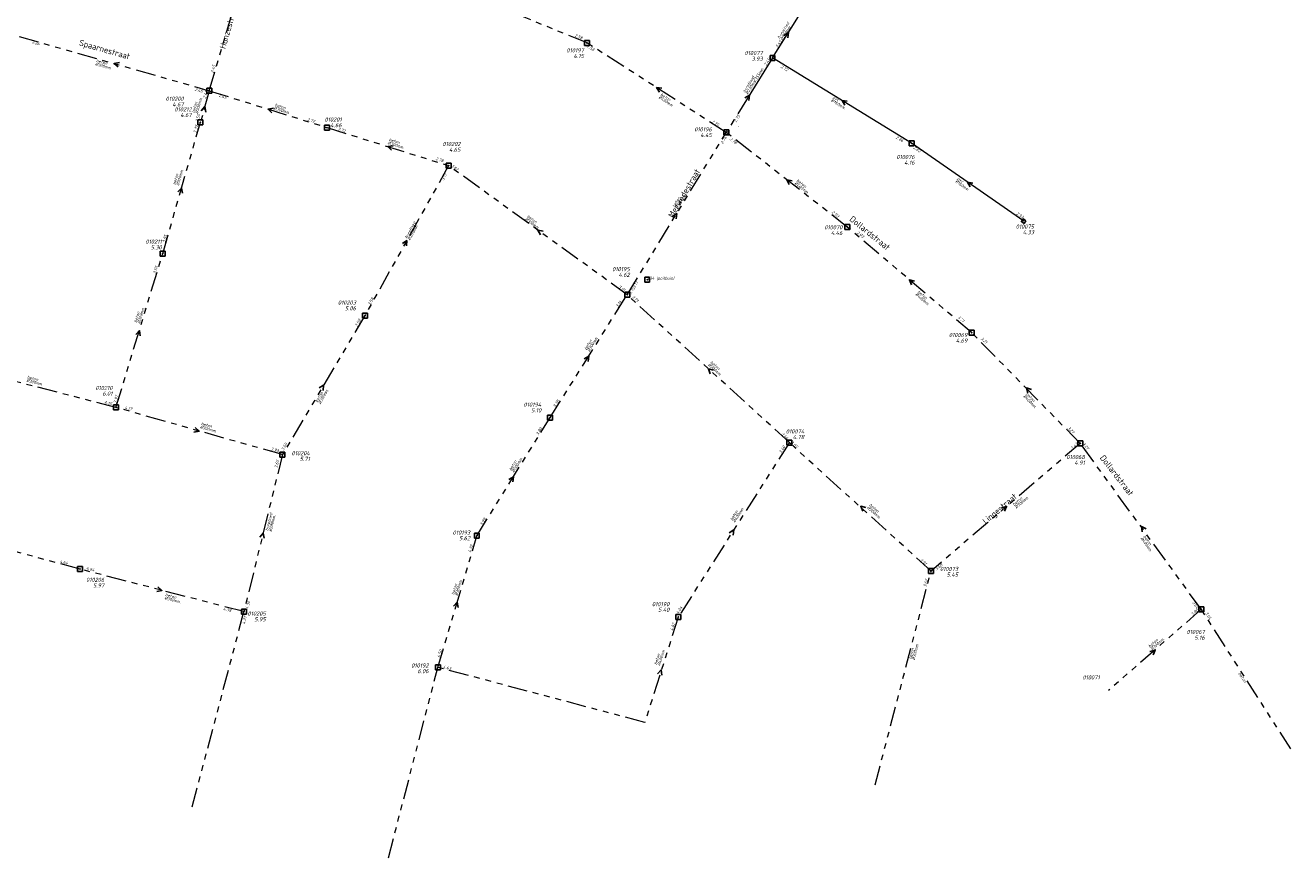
# Model space of a CAD drawing. Header units: metres. Extents: x 152202 to 157341, y 461610 to 468701.
# Tile 50 of 238: x 153583 to 153967, y 463483 to 463735. Entities that reach past the tile are written whole.
import ezdxf
from ezdxf.enums import TextEntityAlignment as Align
from ezdxf.lldxf.tags import DXFTag

# ---------------------------------------------------------------- set-up
doc = ezdxf.new("R2010")
doc.units = ezdxf.units.M
doc.header["$PDMODE"] = 64
doc.header["$PDSIZE"] = 1.5
for name, pattern in [('RI-GWA', [18.45, 6, -1.8, 1.75, -1.8, 1.75, -1.8, 1.75, -1.8]), ('RI-GWA_BETON_EI', [34, 20, -2, 2, -2, 2, -2, 2, -2]), ('RWA', [22.5, 20, -2.5])]:
    doc.linetypes.add(name, pattern=pattern)
doc.layers.get('0').update_dxf_attribs({"linetype": 'CONTINUOUS'})
doc.layers.add('b-og-pb-point', color=7, linetype='CONTINUOUS')
doc.layers.add('n-ri-rwa', color=150, linetype='RWA')
for name, color, linetype, lineweight in [('B-OI-RI-GWA-MATERIAAL-T18', 10, 'CONTINUOUS', 18), ('B-OI-RI-GWA-PUTDEKSELHOOGTE-T25', 10, 'CONTINUOUS', 25), ('B-OI-RI-GWA_BOB-T18', 10, 'CONTINUOUS', 18), ('B-OI-RI-GWA_DIAMETER-HOOGTE-T18', 10, 'CONTINUOUS', 18), ('B-OI-RI-GWA_DIAMETER-T18', 10, 'CONTINUOUS', 18), ('B-OI-RI-GWA_PUTNUMMER-T25', 10, 'CONTINUOUS', 18), ('B-OI-RI-GWA_RIOOLPUT-S', 10, 'CONTINUOUS', 25), ('B-OI-RI-GWA_TRANSPORTLEIDING_BETON_300-G', 10, 'RI-GWA', 18), ('B-OI-RI-GWA_TRANSPORTLEIDING_BETON_400-G', 10, 'RI-GWA', 18), ('B-OI-RI-GWA_TRANSPORTLEIDING_BETON_EI_300X450-G', 10, 'RI-GWA_BETON_EI', 18), ('B-OI-RI-GWA_TRANSPORTLEIDING_PVC_160-G', 10, 'RI-GWA_PVC160', 18), ('B-OI-RI-STROOMRICHTING-S', 252, 'CONTINUOUS', 25), ('B-RO-OG-TOPOGRAFIE-T18', 2, 'CONTINUOUS', 18)]:
    doc.layers.add(name, color=color, linetype=linetype, lineweight=lineweight)
doc.layers.add('N-OI-MO-ONDERZOEK_PEILBUIS-T18', color=1, linetype='CONTINUOUS', lineweight=18, plot=False)
doc.styles.add('NLCS-ISO-M200-T18', font='NLCS-ISO.ttf', dxfattribs={"height": 360})
doc.styles.add('NLCS-ISO-M500-T18_CURSIEF', font='NLCS-ISO.ttf', dxfattribs={"oblique": 15, "height": 0.9})
doc.styles.add('NLCS-ISO-M500-T25_CURSIEF', font='NLCS-ISO.ttf', dxfattribs={"oblique": 15, "height": 1.25})
tags = doc.linetypes.add('RI-GWA_PVC160', pattern='A,7.8,-1,["PVC 160",Standard,S=1.2,R=0,X=0,Y=-0.451015],-9.165,6.5,-1.33,["PVC 160",Standard,S=1.2,R=0,X=0,Y=-0.45],-9,7.8', length=42.595).pattern_tags.tags
tags[19] = DXFTag(74, 10)
tags[6] = DXFTag(74, 10)

# ---------------------------------------------------------------- blocks, each defined once
blk = doc.blocks.new('S06')
blk.add_lwpolyline([(-0.5, 0.5), (-0.5, -0.5), (0.5, -0.5), (0.5, 0.5), (-0.5, 0.5)])

msp = doc.modelspace()

# ---------------------------------------------------------------- linework, layer by layer
at = {"layer": 'b-og-pb-point', "linetype": 'Continuous'}
msp.add_point((153772, 463658), dxfattribs=at)
at = {"layer": 'B-OI-RI-GWA_RIOOLPUT-S', "linetype": 'Continuous'}
for p in [(153753.75, 463729.85), (153810.02, 463725.3), (153639.18, 463715.35), (153636.49, 463705.75), (153674.89, 463704.15), (153795.99, 463702.69), (153852.2, 463699.38), (153711.78, 463692.61), (153832.71, 463673.98), (153625.03, 463665.88), (153765.95, 463653.43), (153686.36, 463647.12), (153870.41, 463641.94), (153610.86, 463619.24), (153742.55, 463616.15), (153815.134, 463608.563, 3.392), (153903.385, 463608.314, 4.906), (153661.34, 463604.91), (153720.33, 463580.32), (153599.95, 463570.18), (153858.119, 463569.598, 5.446), (153649.66, 463557.27), (153940.077, 463557.977, 3.643), (153781.41, 463555.61), (153708.514, 463540.372, 6.063)]:
    msp.add_point(p, dxfattribs=at)
at = {"layer": 'B-OI-RI-GWA_TRANSPORTLEIDING_BETON_300-G'}
for p, q in [((153581.455, 463731.795, 4.471), (153639.18, 463715.35)), ((153639.18, 463715.35), (153636.49, 463705.75)), ((153639.18, 463715.35), (153674.89, 463704.15)), ((153625.03, 463665.88), (153636.49, 463705.75)), ((153674.89, 463704.15), (153711.78, 463692.61)), ((153765.95, 463653.43), (153795.99, 463702.69)), ((153711.78, 463692.61), (153686.36, 463647.12)), ((153765.95, 463653.43), (153711.78, 463692.61)), ((153610.86, 463619.24), (153625.03, 463665.88)), ((153742.55, 463616.15), (153765.95, 463653.43)), ((153815.134, 463608.563, 3.392), (153765.95, 463653.43)), ((153686.36, 463647.12), (153661.34, 463604.91)), ((153610.86, 463619.24), (153555.29, 463633.55)), ((153661.34, 463604.91), (153610.86, 463619.24)), ((153720.33, 463580.32), (153742.55, 463616.15)), ((153858.119, 463569.598, 5.446), (153815.134, 463608.563, 3.392)), ((153903.385, 463608.314, 4.906), (153858.119, 463569.598, 5.446)), ((153661.34, 463604.91), (153649.66, 463557.27)), ((153599.95, 463570.18), (153542.54, 463585.69)), ((153708.514, 463540.372, 6.063), (153720.33, 463580.32)), ((153649.66, 463557.27), (153599.95, 463570.18)), ((153841.148, 463504.727, 4.049), (153858.119, 463569.598, 5.446)), ((153940.077, 463557.977, 3.643), (153911.95, 463533.38)), ((153634, 463498), (153649.66, 463557.27)), ((153693.51, 463482.615, 7.73), (153708.514, 463540.372, 6.063)), ((153771.267, 463523.685, 4.299), (153708.514, 463540.372, 6.063))]:
    msp.add_line(p, q, dxfattribs=at)
at = {"layer": 'B-OI-RI-GWA_TRANSPORTLEIDING_BETON_400-G'}
for p, q in [((153639.18, 463715.35), (153655.163, 463769.668, 1.874)), ((153753.75, 463729.85), (153702.07, 463750.9)), ((153795.99, 463702.69), (153753.75, 463729.85)), ((153832.71, 463673.98), (153795.99, 463702.69)), ((153870.41, 463641.94), (153832.71, 463673.98)), ((153903.385, 463608.314, 4.906), (153870.41, 463641.94)), ((153815.134, 463608.563, 3.392), (153781.41, 463555.61)), ((153940.077, 463557.977, 3.643), (153903.385, 463608.314, 4.906)), ((153967.201, 463515.645, 3.866), (153940.077, 463557.977, 3.643)), ((153781.41, 463555.61), (153771.267, 463523.685, 4.299))]:
    msp.add_line(p, q, dxfattribs=at)
at = {"layer": 'B-OI-RI-GWA_TRANSPORTLEIDING_BETON_EI_300X450-G'}
for q in [(153819.64, 463740.63), (153795.99, 463702.69)]:
    msp.add_line((153810.02, 463725.3), q, dxfattribs=at)
at = {"layer": 'B-OI-RI-GWA_TRANSPORTLEIDING_PVC_160-G'}
for p, q in [((153852.2, 463699.38), (153810.02, 463725.3)), ((153886.21, 463675.75), (153852.2, 463699.38))]:
    msp.add_line(p, q, dxfattribs=at)
at = {"layer": 'B-OI-RI-STROOMRICHTING-S'}
for points in [[(153813.45, 463732.13), (153814.83, 463732.96), (153814.67, 463731.36)], [(153611.9, 463723.92), (153610.32, 463723.63), (153611.5, 463722.54)], [(153776.47, 463716.1), (153774.87, 463716.27), (153775.69, 463714.89)], [(153801.63, 463713.15), (153803.01, 463713.99), (153802.86, 463712.39)], [(153832.71, 463712.2), (153831.11, 463712.34), (153831.96, 463710.97)], [(153636.66, 463709.26), (153637.83, 463710.55), (153638.17, 463708.84)], [(153658.62, 463710.01), (153657.04, 463709.75), (153658.19, 463708.63)], [(153694.92, 463698.64), (153693.34, 463698.38), (153694.49, 463697.26)], [(153815.93, 463688.02), (153814.35, 463688.33), (153815.04, 463686.88)], [(153629.67, 463684.63), (153630.76, 463685.82), (153631.05, 463684.23)], [(153870.8, 463687.33), (153869.21, 463687.57), (153869.98, 463686.15)], [(153779.61, 463677.21), (153780.97, 463678.06), (153780.83, 463676.46)], [(153740.45, 463672.76), (153738.86, 463673.02), (153739.61, 463671.59)], [(153697.74, 463668.96), (153699.07, 463669.86), (153699, 463668.26)], [(153853.12, 463657.58), (153851.56, 463657.96), (153852.19, 463656.48)], [(153616.84, 463641.39), (153617.95, 463642.56), (153618.22, 463640.97)], [(153752.87, 463633.95), (153754.25, 463634.79), (153754.09, 463633.19)], [(153792.1, 463630.52), (153790.55, 463630.96), (153791.13, 463629.46)], [(153672.5, 463625.14), (153673.85, 463626.02), (153673.74, 463624.41)], [(153888.53, 463624.64), (153887.01, 463625.16), (153887.51, 463623.63)], [(153634.91, 463613.16), (153636.1, 463612.07), (153634.52, 463611.78)], [(153730.07, 463597.39), (153731.44, 463598.23), (153731.29, 463596.63)], [(153838.35, 463588.84), (153836.8, 463589.26), (153837.4, 463587.76)], [(153879.46, 463588.82), (153881.02, 463589.2), (153880.39, 463587.72)], [(153654.46, 463579.86), (153655.5, 463581.09), (153655.86, 463579.52)], [(153796.9, 463581.22), (153798.29, 463582.05), (153798.12, 463580.45)], [(153923.34, 463582.37), (153921.91, 463583.11), (153922.17, 463581.53)], [(153623.59, 463564.78), (153624.8, 463563.72), (153623.23, 463563.39)], [(153713.27, 463558.96), (153714.36, 463560.14), (153714.65, 463558.55)], [(153924.52, 463545.22), (153926.08, 463545.61), (153925.46, 463544.13)], [(153775.12, 463538.44), (153776.24, 463539.59), (153776.49, 463538)]]:
    msp.add_lwpolyline(points, dxfattribs=at)
at = {"layer": 'n-ri-rwa', "const_width": 0.2, "flags": 128}
msp.add_lwpolyline([(153799.688, 463704.572), (153799.784, 463704.49)], dxfattribs=at)

# ---------------------------------------------------------------- block references
at = {"layer": 'B-OI-RI-GWA_RIOOLPUT-S', "rotation": 235.674398}
msp.add_blockref('S06', (153886.21, 463675.75), dxfattribs=at)

# ---------------------------------------------------------------- texts
at = {"layer": 'B-OI-RI-GWA-MATERIAAL-T18', "linetype": 'ByBlock', "style": 'NLCS-ISO-M500-T18_CURSIEF', "oblique": 15}
for s, rotation, p in [('b+relined', 57.89059, (153812.177, 463731.035)), ('beton', 344.0035, (153604.767, 463724.118)), ('b+relined', 58.17949, (153801.646, 463714.636)), ('beton', 74.34669, (153634.666, 463708.523)), ('beton', 342.58661, (153658.91, 463710.701)), ('beton', 327.25929, (153775.916, 463713.964)), ('pvc', 328.42889, (153828.187, 463713.073)), ('beton', 342.62917, (153693.527, 463700.173)), ('beton', 73.96354, (153628.909, 463686.715)), ('beton', 321.97947, (153817.192, 463687.933)), ('pvc', 325.2086, (153865.9, 463688.47)), ('beton', 58.6241, (153780.305, 463679.839)), ('beton', 324.12259, (153735.421, 463677.053)), ('b+relined', 60.80336, (153699.139, 463670.399)), ('beton', 319.63988, (153853.928, 463654.196)), ('beton', 73.10035, (153617.124, 463644.883)), ('beton', 57.88423, (153753.552, 463636.589)), ('beton', 317.59677, (153791.059, 463632.859)), ('beton', 345.55933, (153583.832, 463628.083)), ('beton', 59.34264, (153671.958, 463620.686)), ('beton', 314.69104, (153886.728, 463623.264)), ('beton', 344.15209, (153636.582, 463613.965)), ('beton', 58.19485, (153730.713, 463599.962)), ('beton', 318.36728, (153839.266, 463589.516)), ('beton', 40.33912, (153883.288, 463589.264)), ('b+relined', 76.2244, (153657.043, 463581.682)), ('beton', 57.45245, (153797.774, 463584.774)), ('beton', 305.91665, (153922.397, 463580.074)), ('beton', 73.53672, (153713.462, 463562.307)), ('beton', 345.44155, (153625.744, 463562.058)), ('beton', 40.8889, (153924.453, 463546.28)), ('beton', 72.13019, (153774.883, 463541.079)), ('beton', 75.41806, (153852.105, 463542.763)), ('beton', 302.70302, (153951.227, 463538.49))]:
    msp.add_text(s, height=0.9, rotation=rotation, dxfattribs=at).set_placement(p)
at = {"layer": 'B-OI-RI-GWA-PUTDEKSELHOOGTE-T25', "linetype": 'ByBlock', "style": 'NLCS-ISO-M500-T25_CURSIEF', "oblique": 15}
for s, p in [('4.15', (153752.789, 463725.25)), ('3.93', (153807.004, 463724.42)), ('4.67', (153631.38, 463710.581)), ('4.67', (153633.79, 463707.35)), ('4.66', (153679.313, 463704.256)), ('4.45', (153791.591, 463701.284)), ('4.65', (153715.342, 463696.84)), ('4.16', (153853.101, 463692.89)), ('4.46', (153831.195, 463671.565)), ('4.33', (153889.334, 463671.792)), ('5.30', (153624.738, 463667.218)), ('4.62', (153766.691, 463658.86)), ('5.06', (153683.66, 463648.72)), ('4.69', (153869.094, 463638.885)), ('6.01', (153609.781, 463622.812)), ('5.10', (153739.85, 463617.75)), ('4.78', (153819.632, 463609.63)), ('5.71', (153669.663, 463603.012)), ('4.91', (153904.744, 463601.848)), ('5.62', (153718.289, 463578.941)), ('5.45', (153866.308, 463567.91)), ('5.97', (153607.285, 463564.602)), ('5.40', (153778.71, 463557.21)), ('5.95', (153656.283, 463554.356)), ('5.16', (153941.118, 463548.786)), ('6.06', (153705.679, 463538.596))]:
    msp.add_text(s, height=1.25, dxfattribs=at).set_placement(p, align=Align.RIGHT)
at = {"layer": 'B-OI-RI-GWA_BOB-T18', "linetype": 'ByBlock', "style": 'NLCS-ISO-M500-T18_CURSIEF', "oblique": 15}
for s, rotation, p in [('2.26', 344.0035, (153585.276, 463729.75)), ('2.58', 337.83823, (153749.883, 463731.779)), ('2.45', 58.17949, (153811.59, 463728.209)), ('2.45', 73.65418, (153640.382, 463720.644)), ('2.45', 57.89059, (153808.114, 463722.767)), ('2.48', 74.34669, (153638.117, 463712.849)), ('2.45', 342.58661, (153641.941, 463713.53)), ('2.72', 342.62917, (153678.099, 463703.356)), ('2.75', 327.25929, (153791.383, 463705.803)), ('2.86', 328.42889, (153847.294, 463700.944)), ('3.17', 60.80336, (153710.285, 463687.965)), ('2.93', 325.2086, (153883.825, 463677.883)), ('3.85', 73.96354, (153625.749, 463669.107)), ('2.93', 321.97947, (153835.433, 463672.105)), ('3.15', 324.12259, (153763.118, 463655.673)), ('3.15', 58.6241, (153767.109, 463653.476)), ('3.58', 59.34264, (153687.871, 463650.061)), ('3.21', 319.63988, (153873.054, 463639.955)), ('3.97', 73.10035, (153610.908, 463620.422)), ('4.17', 345.55933, (153613.401, 463618.836)), ('3.38', 57.88423, (153744.135, 463619.051)), ('3.44', 317.59677, (153812.567, 463611.102)), ('3.27', 314.69104, (153899.396, 463612.901)), ('3.40', 57.45245, (153812.652, 463605.186)), ('3.43', 40.33912, (153900.827, 463606.337)), ('3.93', 344.15209, (153657.728, 463606.284)), ('3.65', 76.2244, (153659.782, 463600.743)), ('3.99', 58.19485, (153721.899, 463583.23)), ('3.91', 318.36728, (153854.619, 463572.854)), ('4.64', 344.88177, (153601.748, 463570.108)), ('4.38', 345.44155, (153643.249, 463557.769)), ('3.86', 40.8889, (153937.436, 463555.966)), ('3.64', 305.91665, (153937.201, 463560.075)), ('4.02', 72.13019, (153779.773, 463551.341)), ('4.50', 73.53672, (153709.143, 463543.171))]:
    msp.add_text(s, height=0.9, rotation=rotation, dxfattribs=at).set_placement(p)
for s, rotation, p in [('2.58', 327.25929, (153755.597, 463727.358)), ('2.72', 328.42889, (153814.356, 463721.153)), ('2.48', 344.0035, (153637.041, 463714.703)), ('2.55', 74.34669, (153636.439, 463708.114)), ('2.75', 58.17949, (153800.218, 463707.695)), ('3.37', 73.96354, (153635.826, 463704.676)), ('2.72', 342.58661, (153671.038, 463705.568)), ('2.74', 58.6241, (153796.169, 463701.123)), ('2.78', 321.97947, (153798.781, 463699.012)), ('2.82', 325.2086, (153854.59, 463696.541)), ('2.78', 342.62917, (153710.026, 463693.601)), ('2.82', 324.12259, (153714.32, 463690.974)), ('2.93', 319.63988, (153829.715, 463676.788)), ('3.55', 73.10035, (153623.647, 463662.015)), ('3.14', 57.88423, (153764.275, 463651.369)), ('3.19', 317.59677, (153768.913, 463651.15)), ('3.58', 60.80336, (153685.218, 463645.735)), ('3.21', 314.69104, (153867.669, 463644.995)), ('4.15', 344.15209, (153609.462, 463619.849)), ('3.80', 58.19485, (153740.219, 463612.771)), ('3.65', 59.34264, (153662.921, 463608.124)), ('3.65', 318.36728, (153817.281, 463606.841)), ('3.27', 305.91665, (153905.391, 463606.308)), ('4.32', 73.53672, (153719.179, 463577.4)), ('4.64', 345.44155, (153596.158, 463571.53)), ('3.68', 40.33912, (153861.679, 463571.331)), ('3.62', 75.41806, (153857.186, 463566.977)), ('4.36', 75.19983, (153651.579, 463560.358)), ('4.04', 57.45245, (153782.775, 463558.555)), ('4.37', 76.2244, (153650.583, 463555.73)), ('3.64', 302.70302, (153942.53, 463554.747)), ('4.43', 345.35457, (153712.356, 463539.505, 6.063))]:
    msp.add_text(s, height=0.9, rotation=rotation, dxfattribs=at).set_placement(p, align=Align.RIGHT)
at = {"layer": 'B-OI-RI-GWA_BOB-T18', "color": 251, "linetype": 'ByBlock', "style": 'NLCS-ISO-M500-T18_CURSIEF', "oblique": 15}
msp.add_text('3.17', height=0.9, rotation=58.6241, dxfattribs=at).set_placement((153768.187, 463655.298))
at = {"layer": 'B-OI-RI-GWA_DIAMETER-HOOGTE-T18', "linetype": 'ByBlock', "style": 'NLCS-ISO-M500-T18_CURSIEF', "oblique": 15}
msp.add_text('/355mm.', height=0.9, rotation=58.17949, dxfattribs=at).set_placement((153804.831, 463717.778))
at = {"layer": 'B-OI-RI-GWA_DIAMETER-T18', "linetype": 'ByBlock', "style": 'NLCS-ISO-M500-T18_CURSIEF', "oblique": 15}
for s, rotation, p in [('%%c230mm.', 57.89059, (153813.066, 463730.477)), ('%%c300mm.', 344.0035, (153604.478, 463723.109)), ('%%c230mm.', 58.17949, (153802.538, 463714.082)), ('%%c300mm.', 74.34669, (153635.677, 463708.24)), ('%%c400mm.', 327.25929, (153775.348, 463713.081)), ('%%c160mm.', 328.42889, (153827.638, 463712.178)), ('%%c300mm.', 342.58661, (153658.596, 463709.699)), ('%%c300mm.', 342.62917, (153693.213, 463699.171)), ('%%c300mm.', 73.96354, (153629.918, 463686.425)), ('%%c160mm.', 325.2086, (153865.301, 463687.607)), ('%%c400mm.', 321.97947, (153816.545, 463687.106)), ('%%c300mm.', 58.6241, (153781.202, 463679.292)), ('%%c300mm.', 324.12259, (153734.805, 463676.202)), ('%%c280mm.', 60.80336, (153700.056, 463669.887)), ('%%c400mm.', 319.63988, (153853.248, 463653.396)), ('%%c300mm.', 73.10035, (153618.129, 463644.578)), ('%%c300mm.', 57.88423, (153754.442, 463636.031)), ('%%c300mm.', 317.59677, (153790.351, 463632.084)), ('%%c300mm.', 345.55933, (153583.57, 463627.066)), ('%%c300mm.', 59.34264, (153672.861, 463620.15)), ('%%c400mm.', 314.69104, (153885.982, 463622.525)), ('%%c300mm.', 344.15209, (153636.295, 463612.955)), ('%%c300mm.', 58.19485, (153731.605, 463599.409)), ('%%c300mm.', 40.33912, (153883.968, 463588.464)), ('%%c400mm.', 57.45245, (153798.659, 463584.209)), ('%%c300mm.', 318.36728, (153838.568, 463588.731)), ('%%c280mm.', 76.2244, (153658.062, 463581.432)), ('%%c400mm.', 305.91665, (153921.547, 463579.458)), ('%%c300mm.', 73.53672, (153714.469, 463562.01)), ('%%c300mm.', 345.44155, (153625.48, 463561.042)), ('%%c300mm.', 75.41806, (153853.121, 463542.499)), ('%%c300mm.', 40.8889, (153925.14, 463545.486)), ('%%c400mm.', 72.13019, (153775.882, 463540.757))]:
    msp.add_text(s, height=0.9, rotation=rotation, dxfattribs=at).set_placement(p)
at = {"layer": 'B-OI-RI-GWA_PUTNUMMER-T25', "linetype": 'ByBlock', "style": 'NLCS-ISO-M500-T25_CURSIEF', "oblique": 15}
for s, p in [('010197', (153752.789, 463726.959)), ('010077', (153807.004, 463726.129)), ('010200', (153631.38, 463712.29)), ('010212', (153633.79, 463709.059)), ('010201', (153679.313, 463705.965)), ('010196', (153791.591, 463702.993)), ('010202', (153715.342, 463698.548)), ('010076', (153853.101, 463694.598)), ('010070', (153831.195, 463673.274)), ('010075', (153889.334, 463673.501)), ('010211', (153624.738, 463668.927)), ('010195', (153766.691, 463660.569)), ('010203', (153683.66, 463650.429)), ('010069', (153869.094, 463640.594)), ('010210', (153609.781, 463624.521)), ('010194', (153739.85, 463619.459)), ('010074', (153819.632, 463611.339)), ('010204', (153669.663, 463604.721)), ('010068', (153904.744, 463603.556)), ('010193', (153718.289, 463580.65)), ('010073', (153866.308, 463569.619)), ('010206', (153607.285, 463566.311)), ('010190', (153778.71, 463558.919)), ('010205', (153656.283, 463556.065)), ('010067', (153941.118, 463550.495)), ('010192', (153705.679, 463540.305)), ('010071', (153909.25, 463536.689))]:
    msp.add_text(s, height=1.25, dxfattribs=at).set_placement(p, align=Align.RIGHT)
at = {"layer": 'B-RO-OG-TOPOGRAFIE-T18', "style": 'NLCS-ISO-M200-T18'}
for s, rotation, p in [('Hunzestraat', 74, (153644.986, 463734.659)), ('Spaarnestraat', 344.1, (153607.343, 463727.565)), ('Merwedestraat', 59.8, (153783.195, 463684.232)), ('Dollardstraat', 321.1, (153839.547, 463672.145)), ('Dollardstraat', 307.7, (153914.469, 463598.609)), ('Lingestraat', 40.4, (153879.112, 463588.285))]:
    msp.add_text(s, height=1.875, rotation=rotation, dxfattribs=at).set_placement(p, align=Align.MIDDLE)
at = {"layer": 'N-OI-MO-ONDERZOEK_PEILBUIS-T18', "linetype": 'Continuous', "style": 'NLCS-ISO-M500-T18_CURSIEF', "oblique": 15}
msp.add_text('234 (peilbuis)', height=0.9, dxfattribs=at).set_placement((153772, 463658))

doc.saveas('drawing.dxf')
